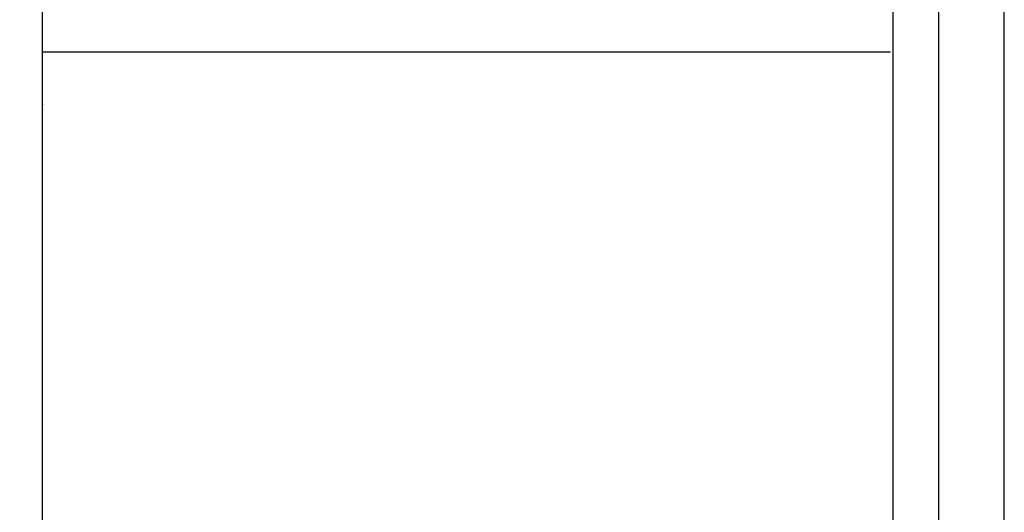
# Model space of a CAD drawing. Header units: inches. Extents: x 826 to 1034, y 702 to 834.
# Tile 60 of 93: x 946.08 to 961.41, y 724.81 to 732.48. Entities that reach past the tile are written whole.
import ezdxf

# ---------------------------------------------------------------- set-up
doc = ezdxf.new("R2010")
doc.units = ezdxf.units.IN
doc.header["$MEASUREMENT"] = 0
for name, color, linetype in [('2', 2, 'Continuous'), ('3', 3, 'Continuous'), ('5', 5, 'Continuous'), ('7', 9, 'Continuous')]:
    doc.layers.add(name, color=color, linetype=linetype)
doc.layers.add('T', color=2, linetype='Continuous', lineweight=20)

msp = doc.modelspace()

# ---------------------------------------------------------------- linework, layer by layer
at = {"layer": '2'}
msp.add_lwpolyline([(961.4123, 758.8369), (876.7179, 758.8369), (876.7179, 701.8038), (961.4123, 701.8038)], close=True, dxfattribs=at)
at = {"layer": '3', "linetype": 'Continuous'}
msp.add_line((959.6422, 731.9696), (946.4411, 731.9696), dxfattribs=at)
at = {"layer": '5'}
msp.add_lwpolyline([(877.8077, 702.8222), (960.3939, 702.8222), (960.3939, 757.8185), (877.8077, 757.8185)], close=True, dxfattribs=at)
at = {"layer": '7', "linetype": 'Continuous'}
msp.add_line((946.4411, 718.6905), (946.4411, 757.1056), dxfattribs=at)
at = {"layer": '7'}
msp.add_line((959.681, 718.6905), (959.681, 757.1056), dxfattribs=at)
at = {"layer": 'T'}
msp.add_point((946.4411, 731.156), dxfattribs=at)
msp.add_point((946.4411, 731.156), dxfattribs=at)

doc.saveas('drawing.dxf')
